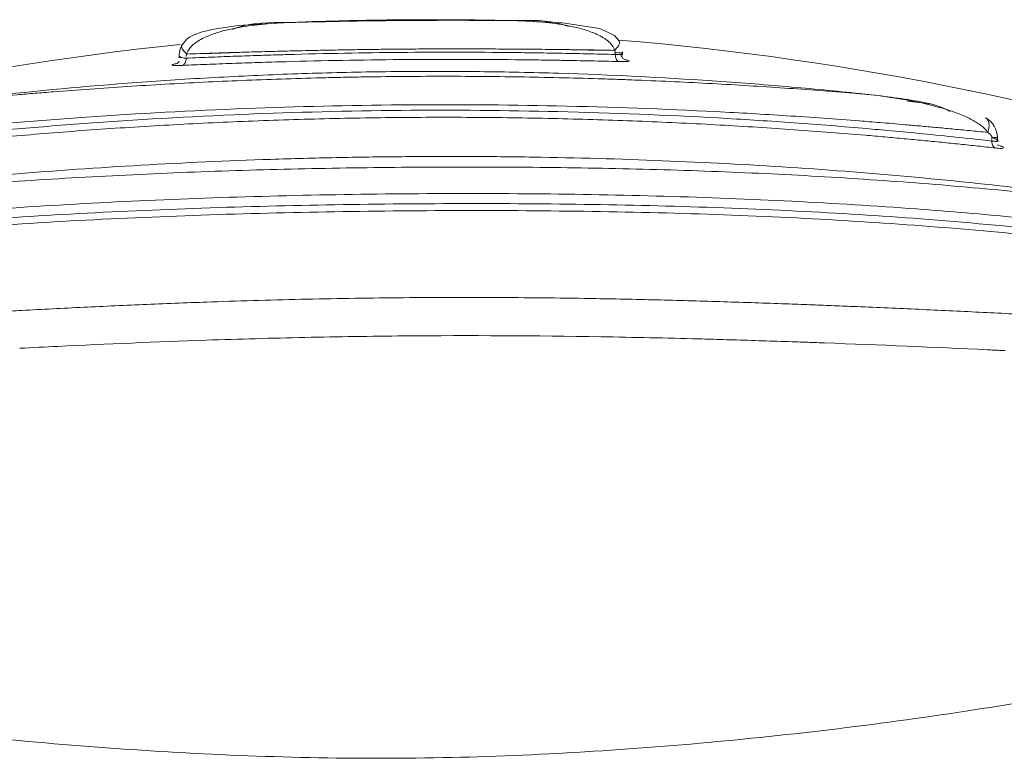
# Model space of a CAD drawing. Header units: millimetres. Extents: x 272.699 to 272.919, y 46.176 to 46.431.
# Tile 5 of 7: x 272.803 to 272.817, y 46.42 to 46.431. Entities that reach past the tile are written whole.
import ezdxf

# ---------------------------------------------------------------- set-up
doc = ezdxf.new("R2010")
doc.units = ezdxf.units.MM
doc.layers.add('SANINDUSA', color=3, linetype='Continuous')

msp = doc.modelspace()

# ---------------------------------------------------------------- linework, layer by layer
at = {"layer": 'SANINDUSA', "linetype": 'Continuous', "lineweight": 15}
for p, q in [((272.8115777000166, 46.4301632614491), (272.811577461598, 46.43018793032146)), ((272.8116792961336, 46.43015365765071), (272.8116789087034, 46.43019752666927)), ((272.8159329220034, 46.42948180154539), (272.8156203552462, 46.42951760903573)), ((272.8167884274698, 46.42896560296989), (272.8167880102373, 46.42901408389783)), ((272.8168683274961, 46.42895582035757), (272.8168677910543, 46.42901603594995))]:
    msp.add_line(p, q, dxfattribs=at)
at = {"layer": 'SANINDUSA', "linetype": 'Continuous', "lineweight": 15, "flags": 128}
for points in [[(272.8070301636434, 46.43060397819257), (272.806359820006, 46.4305621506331), (272.8060235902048, 46.43051433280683), (272.8058479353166, 46.43047178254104), (272.8057497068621, 46.43043564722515), (272.8056885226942, 46.43040325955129), (272.80564727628, 46.43037295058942), (272.8055879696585, 46.43030266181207)], [(272.8116252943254, 46.43035528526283), (272.8115650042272, 46.43042436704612), (272.8113619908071, 46.43051997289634), (272.8108492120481, 46.43060129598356), (272.8101780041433, 46.43063144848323)]]:
    msp.add_lwpolyline(points, dxfattribs=at)
at = {"layer": 'SANINDUSA', "linetype": 'Continuous', "lineweight": 15}
for centre, radius, start, end in [((272.808349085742, 46.39037119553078), 0.04012441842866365, 57.64677138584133, 85.32505424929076), ((272.8097035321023, 46.38985361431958), 0.04065909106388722, 95.85158601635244, 123.0832292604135), ((272.8058688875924, 46.4301374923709), 0.0003259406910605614, 149.3107585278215, 184.0796907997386), ((272.8165304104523, 46.42899781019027), 0.0003377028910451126, 2.616589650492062, 59.37386725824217)]:
    msp.add_arc(centre, radius, start, end, dxfattribs=at)
for points, knots in [([(272.8056485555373, 46.43016836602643), (272.805650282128, 46.43017619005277), (272.8056524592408, 46.43018325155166), (272.805654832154, 46.43018971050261), (272.8056572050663, 46.43019616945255), (272.8056597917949, 46.43020207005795), (272.805662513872, 46.4302076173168), (272.8056679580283, 46.4302187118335), (272.8056739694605, 46.43022845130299), (272.8056801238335, 46.43023726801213), (272.8056862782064, 46.43024608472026), (272.8056926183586, 46.43025401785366), (272.8056990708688, 46.43026141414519), (272.8057055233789, 46.43026881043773), (272.8057120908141, 46.43027565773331), (272.8057187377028, 46.43028212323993), (272.8057320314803, 46.43029505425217), (272.8057456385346, 46.43030647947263), (272.8057594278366, 46.43031701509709), (272.8057732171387, 46.43032755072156), (272.8057871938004, 46.43033717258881), (272.8058012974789, 46.43034616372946), (272.8058295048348, 46.43036414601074), (272.8058582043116, 46.43037962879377), (272.8058870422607, 46.43039357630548), (272.8059158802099, 46.4304075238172), (272.8059449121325, 46.43041992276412), (272.8059740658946, 46.43043125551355), (272.80603237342, 46.43045392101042), (272.8060910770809, 46.43047234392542), (272.8061498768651, 46.43048823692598), (272.8062086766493, 46.43050412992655), (272.8062676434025, 46.43051743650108), (272.8063265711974, 46.43052893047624), (272.8064444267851, 46.43055191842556), (272.8065621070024, 46.43056775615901), (272.8066794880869, 46.43057953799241), (272.8067381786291, 46.4305854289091), (272.8067967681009, 46.43059026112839), (272.8068552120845, 46.43059426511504), (272.8069136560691, 46.4305982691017), (272.8069720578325, 46.43060146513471), (272.8070301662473, 46.43060397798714)], [0, 0, 0, 0, 0.007812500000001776, 0.007812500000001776, 0.007812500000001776, 0.01562500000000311, 0.01562500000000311, 0.01562500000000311, 0.03125000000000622, 0.03125000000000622, 0.03125000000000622, 0.04687500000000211, 0.04687500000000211, 0.04687500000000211, 0.062500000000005, 0.062500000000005, 0.062500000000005, 0.09375000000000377, 0.09375000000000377, 0.09375000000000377, 0.1250000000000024, 0.1250000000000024, 0.1250000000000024, 0.1875, 0.1875, 0.1875, 0.2500000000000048, 0.2500000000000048, 0.2500000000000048, 0.3750000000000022, 0.3750000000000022, 0.3750000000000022, 0.5000000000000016, 0.5000000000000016, 0.5000000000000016, 0.750000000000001, 0.750000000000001, 0.750000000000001, 0.8750000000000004, 0.8750000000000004, 0.8750000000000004, 1, 1, 1, 1]), ([(272.8062796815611, 46.43050773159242), (272.8063098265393, 46.43051988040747), (272.806527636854, 46.43060766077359), (272.8067975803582, 46.43060568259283), (272.8070301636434, 46.43060397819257)], [0, 0, 0, 0, 0.1384001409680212, 1, 1, 1, 1]), ([(272.8070301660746, 46.43060397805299), (272.8070569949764, 46.43060504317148), (272.8070838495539, 46.43060608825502), (272.8071107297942, 46.43060711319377), (272.8073554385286, 46.43061644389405), (272.8076022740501, 46.43062410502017), (272.8078512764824, 46.43062998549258), (272.8079757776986, 46.43063292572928), (272.8081008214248, 46.43063542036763), (272.8082264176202, 46.43063745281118), (272.8083520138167, 46.43063948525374), (272.8084784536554, 46.43064105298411), (272.8086042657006, 46.43064214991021), (272.8091075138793, 46.43064653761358), (272.8096041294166, 46.43064333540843), (272.810094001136, 46.4306332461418), (272.8101220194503, 46.43063266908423), (272.8101500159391, 46.43063206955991), (272.8101779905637, 46.43063144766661)], [0.2362692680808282, 0.2362692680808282, 0.2362692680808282, 0.2362692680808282, 0.2500000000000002, 0.2500000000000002, 0.2500000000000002, 0.3750000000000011, 0.3750000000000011, 0.3750000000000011, 0.4375000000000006, 0.4375000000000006, 0.4375000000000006, 0.5000000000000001, 0.5000000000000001, 0.5000000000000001, 0.7500000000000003, 0.7500000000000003, 0.7500000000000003, 0.7642988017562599, 0.7642988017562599, 0.7642988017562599, 0.7642988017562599]), ([(272.807030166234, 46.43060397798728), (272.8070663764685, 46.43060493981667), (272.8071298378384, 46.43060662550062), (272.8072580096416, 46.43060985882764), (272.8074789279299, 46.43061511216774), (272.8079361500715, 46.43062449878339), (272.8084709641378, 46.4306317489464), (272.8090057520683, 46.4306351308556), (272.8094040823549, 46.4306357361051), (272.8097974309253, 46.43063458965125), (272.8100509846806, 46.43063249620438), (272.8101779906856, 46.43063144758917)], [0, 0, 0, 0, 0.03586671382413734, 0.06285932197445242, 0.1257687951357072, 0.2506714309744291, 0.49989446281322, 0.6247476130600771, 0.750570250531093, 0.8750597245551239, 1, 1, 1, 1]), ([(272.8101779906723, 46.43063144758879), (272.8102073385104, 46.43063069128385), (272.810236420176, 46.43062976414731), (272.8102656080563, 46.43062866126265), (272.8102947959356, 46.43062755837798), (272.8103240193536, 46.43062627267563), (272.8103532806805, 46.43062477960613), (272.8104118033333, 46.43062179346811), (272.810470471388, 46.43061798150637), (272.8105292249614, 46.43061311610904), (272.8106467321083, 46.43060338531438), (272.8107647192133, 46.43058959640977), (272.8108829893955, 46.4305686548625), (272.8109421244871, 46.43055818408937), (272.8110012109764, 46.43054592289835), (272.811060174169, 46.43053108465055), (272.8111191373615, 46.43051624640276), (272.8111779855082, 46.4304989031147), (272.811236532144, 46.43047733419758), (272.8112658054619, 46.43046654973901), (272.8112950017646, 46.43045469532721), (272.8113240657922, 46.43044127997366), (272.8113531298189, 46.43042786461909), (272.8113820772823, 46.43041293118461), (272.8114107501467, 46.43039537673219), (272.8114250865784, 46.43038659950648), (272.8114393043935, 46.43037718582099), (272.8114533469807, 46.43036684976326), (272.8114673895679, 46.43035651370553), (272.8114812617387, 46.43034527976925), (272.8114948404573, 46.4303325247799), (272.8115016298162, 46.43032614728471), (272.8115083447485, 46.43031938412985), (272.811514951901, 46.43031206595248), (272.8115215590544, 46.43030474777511), (272.811528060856, 46.43029688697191), (272.8115343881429, 46.43028813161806), (272.8115375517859, 46.43028375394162), (272.8115406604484, 46.43027916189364), (272.811543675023, 46.43027431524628), (272.8115466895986, 46.43026946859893), (272.8115496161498, 46.43026436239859), (272.8115524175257, 46.43025888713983), (272.8115552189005, 46.43025341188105), (272.8115578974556, 46.43024757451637), (272.8115603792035, 46.4302411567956), (272.8115628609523, 46.43023473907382), (272.8115651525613, 46.43022771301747), (272.8115669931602, 46.43022001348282)], [0, 0, 0, 0, 0.06250000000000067, 0.06250000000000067, 0.06250000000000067, 0.1250000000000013, 0.1250000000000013, 0.1250000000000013, 0.2500000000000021, 0.2500000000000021, 0.2500000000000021, 0.499999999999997, 0.499999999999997, 0.499999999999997, 0.6249999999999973, 0.6249999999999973, 0.6249999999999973, 0.7499999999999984, 0.7499999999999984, 0.7499999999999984, 0.8124999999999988, 0.8124999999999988, 0.8124999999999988, 0.8749999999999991, 0.8749999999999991, 0.8749999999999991, 0.9062499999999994, 0.9062499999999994, 0.9062499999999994, 0.9374999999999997, 0.9374999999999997, 0.9374999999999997, 0.9531249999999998, 0.9531249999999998, 0.9531249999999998, 0.9687499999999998, 0.9687499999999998, 0.9687499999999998, 0.9765624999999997, 0.9765624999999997, 0.9765624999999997, 0.9843750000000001, 0.9843750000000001, 0.9843750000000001, 0.9921874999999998, 0.9921874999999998, 0.9921874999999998, 1, 1, 1, 1]), ([(272.8101780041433, 46.43063144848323), (272.81041045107, 46.43063718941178), (272.8106802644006, 46.43064385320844), (272.8108998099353, 46.43055992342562), (272.8109302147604, 46.43054830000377)], [0, 0, 0, 0, 0.8615101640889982, 1, 1, 1, 1]), ([(272.8115670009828, 46.43022001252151), (272.8115839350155, 46.43023740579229), (272.8116178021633, 46.43027219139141), (272.8116384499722, 46.43031657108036), (272.8116399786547, 46.43034509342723), (272.8116260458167, 46.43035178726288), (272.8116226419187, 46.43035342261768)], [0, 0, 0, 0, 0.3009176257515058, 0.601818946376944, 0.9027213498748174, 1, 1, 1, 1]), ([(272.8056485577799, 46.43016836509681), (272.805631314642, 46.43018547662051), (272.805596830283, 46.43021969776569), (272.8055754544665, 46.43026374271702), (272.805573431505, 46.43029228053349), (272.8055873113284, 46.43029922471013), (272.8055907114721, 46.43030092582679)], [0, 0, 0, 0, 0.3008222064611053, 0.6016109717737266, 0.9024065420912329, 0.9999999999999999, 0.9999999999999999, 0.9999999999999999, 0.9999999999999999]), ([(272.8056388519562, 46.43011143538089), (272.8056985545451, 46.43011397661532), (272.8058149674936, 46.43011893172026), (272.8059916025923, 46.43012602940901), (272.8061627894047, 46.43013263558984), (272.8063280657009, 46.43013874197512), (272.8064864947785, 46.43014435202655), (272.8066373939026, 46.43014946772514), (272.8067801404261, 46.43015409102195), (272.806914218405, 46.4301582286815), (272.8072585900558, 46.43016827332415), (272.8078181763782, 46.43018146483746), (272.8083490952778, 46.43018892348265), (272.8088628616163, 46.43019341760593), (272.809393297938, 46.43019524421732), (272.8100116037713, 46.43019151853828), (272.8104819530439, 46.43018547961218), (272.8108203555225, 46.43017992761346), (272.8111968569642, 46.43017256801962), (272.8114456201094, 46.43016648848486), (272.8115776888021, 46.43016326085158)], [0, 0, 0, 0, 0.03471819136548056, 0.06769634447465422, 0.09893442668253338, 0.1284324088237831, 0.1561902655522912, 0.182207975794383, 0.2064855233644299, 0.2290228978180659, 0.2498200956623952, 0.3784525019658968, 0.4994301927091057, 0.500088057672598, 0.6209597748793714, 0.7494154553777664, 0.798804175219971, 0.8570323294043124, 0.9240982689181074, 0.9999999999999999, 0.9999999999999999, 0.9999999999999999, 0.9999999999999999]), ([(272.8115669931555, 46.43022001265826), (272.8115037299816, 46.43022117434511), (272.8113787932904, 46.4302234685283), (272.8111862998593, 46.4302265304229), (272.8109940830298, 46.43022926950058), (272.8108023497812, 46.43023167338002), (272.8106119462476, 46.43023375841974), (272.8104234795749, 46.43023553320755), (272.8102375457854, 46.43023700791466), (272.8100546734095, 46.43023819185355), (272.8098753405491, 46.43023909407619), (272.8096999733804, 46.43023972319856), (272.8095289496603, 46.43024008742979), (272.8093626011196, 46.43024019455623), (272.8092012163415, 46.43024005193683), (272.8090450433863, 46.43023966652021), (272.8088942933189, 46.4302390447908), (272.8087491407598, 46.43023819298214), (272.8085647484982, 46.43023676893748), (272.8083322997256, 46.43023428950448), (272.8080438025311, 46.43023026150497), (272.8077366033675, 46.43022504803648), (272.8074124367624, 46.43021863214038), (272.8070736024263, 46.43021099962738), (272.8067228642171, 46.43020214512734), (272.8063642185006, 46.4301920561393), (272.8060000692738, 46.43018078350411), (272.8057676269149, 46.43017257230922), (272.8056485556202, 46.43016836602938)], [0, 0, 0, 0, 0.03680977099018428, 0.07269459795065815, 0.1076544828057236, 0.1416894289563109, 0.1747994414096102, 0.2069845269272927, 0.2382446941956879, 0.2685799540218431, 0.2979903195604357, 0.3264758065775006, 0.3540364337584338, 0.3806722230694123, 0.4063832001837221, 0.4311693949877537, 0.455030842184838, 0.4779675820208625, 0.4999796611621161, 0.5423771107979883, 0.5880645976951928, 0.6370422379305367, 0.6893100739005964, 0.744868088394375, 0.8037162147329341, 0.8658543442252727, 0.9312823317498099, 1, 1, 1, 1]), ([(272.8115669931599, 46.43022001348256), (272.8115699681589, 46.43021538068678), (272.8115725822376, 46.43021030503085), (272.811574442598, 46.43020492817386), (272.8115753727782, 46.43020223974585), (272.811576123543, 46.43019945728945), (272.8115766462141, 46.43019658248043), (272.8115771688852, 46.4301937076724), (272.8115774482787, 46.43019082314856), (272.8115774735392, 46.430187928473)], [0, 0, 0, 0, 0.5000000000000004, 0.5000000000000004, 0.5000000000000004, 0.7500000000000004, 0.7500000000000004, 0.7500000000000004, 1, 1, 1, 1]), ([(272.8115774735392, 46.430187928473), (272.811601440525, 46.4301879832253), (272.8116222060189, 46.43018797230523), (272.8116384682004, 46.43018789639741), (272.811654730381, 46.43018782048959), (272.8116664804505, 46.43018767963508), (272.8116729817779, 46.43018748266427), (272.8116794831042, 46.43018728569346), (272.8116807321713, 46.43018703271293), (272.8116766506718, 46.43018673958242), (272.8116730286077, 46.4301864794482), (272.8116652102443, 46.43018618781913), (272.8116536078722, 46.43018587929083)], [0.5140706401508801, 0.5140706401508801, 0.5140706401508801, 0.5140706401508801, 0.6390706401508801, 0.6390706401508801, 0.6390706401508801, 0.7640706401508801, 0.7640706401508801, 0.7640706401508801, 0.8890706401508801, 0.8890706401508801, 0.8890706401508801, 1, 1, 1, 1]), ([(272.8115776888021, 46.43016326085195), (272.8115891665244, 46.43016296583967), (272.8116125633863, 46.43016236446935), (272.811640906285, 46.43016314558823), (272.8116630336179, 46.43016509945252), (272.8116768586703, 46.43016835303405), (272.8116807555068, 46.43017289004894), (272.8116743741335, 46.43017864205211), (272.8116606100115, 46.43018343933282), (272.8116536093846, 46.43018587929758)], [0, 0, 0, 0, 0.1276183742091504, 0.2601447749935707, 0.3976935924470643, 0.5403669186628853, 0.688256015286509, 0.8414426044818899, 0.9999999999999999, 0.9999999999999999, 0.9999999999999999, 0.9999999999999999]), ([(272.8055433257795, 46.43006948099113), (272.8055410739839, 46.43006529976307), (272.8055337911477, 46.43005177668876), (272.80551182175, 46.43003795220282), (272.8054923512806, 46.43003416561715), (272.8054826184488, 46.43003227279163)], [0, 0, 0, 0, 0.182903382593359, 0.5915525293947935, 1, 1, 1, 1]), ([(272.8055625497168, 46.43013272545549), (272.8055560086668, 46.43013269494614), (272.8055435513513, 46.43013263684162), (272.8055366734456, 46.43013132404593), (272.805537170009, 46.4301294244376), (272.8055443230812, 46.43012687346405), (272.8055584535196, 46.43012356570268), (272.8055821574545, 46.43011978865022), (272.8056086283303, 46.43011444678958), (272.8056306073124, 46.43011225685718), (272.8056388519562, 46.43011143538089)], [0, 0, 0, 0, 0.1455836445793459, 0.2772615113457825, 0.395064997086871, 0.4989649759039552, 0.6445210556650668, 0.7570041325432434, 0.9088486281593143, 1, 1, 1, 1]), ([(272.8056388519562, 46.43011143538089), (272.8056394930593, 46.43008721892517), (272.8056346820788, 46.43006312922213), (272.8056255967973, 46.43004506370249), (272.8056165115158, 46.43002699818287), (272.8056032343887, 46.4300151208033), (272.8055890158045, 46.43001233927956)], [0, 0, 0, 0, 0.5, 0.5, 0.5, 1, 1, 1, 1]), ([(272.8116292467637, 46.4300650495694), (272.8115657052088, 46.43006660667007), (272.811439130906, 46.43006970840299), (272.8112422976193, 46.43007407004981), (272.8110415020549, 46.43007816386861), (272.8108361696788, 46.43008194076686), (272.8106264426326, 46.43008536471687), (272.8104122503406, 46.43008838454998), (272.8100120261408, 46.43009306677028), (272.8094114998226, 46.4300966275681), (272.8086048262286, 46.43009380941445), (272.8077983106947, 46.43008247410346), (272.8071427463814, 46.43006708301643), (272.8066381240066, 46.43005183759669), (272.8062734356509, 46.43003936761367), (272.8059209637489, 46.43002614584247), (272.8057000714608, 46.43001695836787), (272.8055890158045, 46.43001233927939)], [0, 0, 0, 0, 0.03631097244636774, 0.07233118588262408, 0.1081442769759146, 0.1438343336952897, 0.1794852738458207, 0.2151801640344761, 0.2510005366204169, 0.3763879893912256, 0.5006199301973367, 0.6248301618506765, 0.750193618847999, 0.8124915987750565, 0.8745983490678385, 0.9369531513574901, 1, 1, 1, 1]), ([(272.8056386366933, 46.43013610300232), (272.8056386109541, 46.4301390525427), (272.8056388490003, 46.4301419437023), (272.8056393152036, 46.43014478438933), (272.8056397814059, 46.43014762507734), (272.8056404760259, 46.43015041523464), (272.8056413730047, 46.43015316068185), (272.8056431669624, 46.43015865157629), (272.8056456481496, 46.43016365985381), (272.8056485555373, 46.43016836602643)], [0, 0, 0, 0, 0.2500000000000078, 0.2500000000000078, 0.2500000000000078, 0.5000000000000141, 0.5000000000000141, 0.5000000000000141, 1, 1, 1, 1]), ([(272.8115777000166, 46.4301632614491), (272.811578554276, 46.43014972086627), (272.8115802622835, 46.43012264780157), (272.8115936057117, 46.43009139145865), (272.811610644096, 46.43007146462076), (272.8116230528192, 46.43006718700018), (272.8116292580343, 46.43006504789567)], [0, 0, 0, 0, 0.2797068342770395, 0.559246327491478, 0.7795928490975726, 1, 1, 1, 1]), ([(272.8117610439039, 46.4300685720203), (272.8117478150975, 46.43006693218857), (272.8117213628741, 46.43006365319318), (272.8116599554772, 46.43006458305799), (272.8116292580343, 46.43006504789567)], [0, 0, 0, 0, 0.5001018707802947, 1, 1, 1, 1]), ([(272.8117352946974, 46.43008683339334), (272.8117226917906, 46.43008924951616), (272.8116974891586, 46.43009408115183), (272.8116709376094, 46.43012059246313), (272.8116575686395, 46.43014616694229), (272.8116563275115, 46.43016127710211), (272.8116559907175, 46.43016537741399)], [0, 0, 0, 0, 0.3245612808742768, 0.6490406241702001, 0.9047632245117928, 0.9999999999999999, 0.9999999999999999, 0.9999999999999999, 0.9999999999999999]), ([(272.8117352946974, 46.43008683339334), (272.8117499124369, 46.43008306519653), (272.8117791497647, 46.43007552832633), (272.8117670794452, 46.43007089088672), (272.8117610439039, 46.4300685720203)], [0, 0, 0, 0, 0.4999683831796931, 1, 1, 1, 1]), ([(272.8021106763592, 46.42949254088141), (272.802167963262, 46.42949968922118), (272.8022253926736, 46.42950676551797), (272.8022829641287, 46.42951376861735), (272.8029382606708, 46.42959348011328), (272.8036118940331, 46.42966370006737), (272.8043039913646, 46.42972282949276), (272.8046500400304, 46.42975239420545), (272.8050007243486, 46.42977918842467), (272.805356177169, 46.42980297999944), (272.8055339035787, 46.42981487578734), (272.8057128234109, 46.42982602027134), (272.8058929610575, 46.42983637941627), (272.806073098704, 46.42984673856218), (272.8062534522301, 46.42985625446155), (272.8064339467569, 46.42986491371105), (272.8067949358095, 46.42988223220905), (272.807156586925, 46.42989613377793), (272.8075189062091, 46.42990650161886), (272.8078812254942, 46.4299168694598), (272.8082443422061, 46.42992365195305), (272.8086078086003, 46.42992683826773), (272.8089712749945, 46.42993002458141), (272.8093356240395, 46.42992962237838), (272.8097004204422, 46.42992556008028), (272.809882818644, 46.42992352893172), (272.8100656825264, 46.42992058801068), (272.8102477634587, 46.42991677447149), (272.810429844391, 46.42991296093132), (272.8106111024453, 46.42990827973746), (272.8107915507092, 46.42990276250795), (272.8115133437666, 46.42988069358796), (272.8122222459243, 46.42984530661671), (272.8129185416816, 46.42979804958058), (272.8132666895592, 46.4297744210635), (272.8136116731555, 46.42974781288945), (272.8139534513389, 46.42971835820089), (272.8141243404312, 46.4297036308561), (272.8142937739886, 46.42968824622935), (272.8144613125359, 46.42967228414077), (272.8146288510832, 46.42965632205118), (272.8147946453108, 46.42963976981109), (272.8149587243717, 46.42962266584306), (272.8150113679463, 46.42961717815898), (272.8150638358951, 46.42961163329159), (272.8151161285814, 46.42960603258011)], [0.114973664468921, 0.114973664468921, 0.114973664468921, 0.114973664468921, 0.1259556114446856, 0.1259556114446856, 0.1259556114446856, 0.250955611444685, 0.250955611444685, 0.250955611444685, 0.3134556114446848, 0.3134556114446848, 0.3134556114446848, 0.3447056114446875, 0.3447056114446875, 0.3447056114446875, 0.3759556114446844, 0.3759556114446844, 0.3759556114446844, 0.4384556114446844, 0.4384556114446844, 0.4384556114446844, 0.5009556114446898, 0.5009556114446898, 0.5009556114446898, 0.5634556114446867, 0.5634556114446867, 0.5634556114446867, 0.5947056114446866, 0.5947056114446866, 0.5947056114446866, 0.6259556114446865, 0.6259556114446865, 0.6259556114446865, 0.7509556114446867, 0.7509556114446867, 0.7509556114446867, 0.8134556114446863, 0.8134556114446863, 0.8134556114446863, 0.8447056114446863, 0.8447056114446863, 0.8447056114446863, 0.875955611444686, 0.875955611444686, 0.875955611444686, 0.8859819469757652, 0.8859819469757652, 0.8859819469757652, 0.8859819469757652]), ([(272.8054571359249, 46.43001356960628), (272.8054531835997, 46.43001457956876), (272.8054453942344, 46.4300165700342), (272.8054470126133, 46.43002089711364), (272.8054583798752, 46.4300260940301), (272.805474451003, 46.43003018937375), (272.8054826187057, 46.43003227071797)], [0, 0, 0, 0, 0.2532498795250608, 0.4991127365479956, 0.7454380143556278, 1, 1, 1, 1]), ([(272.8055890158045, 46.43001233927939), (272.8055729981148, 46.43001173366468), (272.8055414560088, 46.43001054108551), (272.8055037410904, 46.43001026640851), (272.8054742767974, 46.43001114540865), (272.8054629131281, 46.43001275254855), (272.8054571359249, 46.43001356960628)], [0, 0, 0, 0, 0.2536086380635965, 0.499407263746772, 0.7455024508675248, 1, 1, 1, 1]), ([(272.8151161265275, 46.42960603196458), (272.8150358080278, 46.42961290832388), (272.8149548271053, 46.42961970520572), (272.8148734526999, 46.42962639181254), (272.8145616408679, 46.42965201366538), (272.8142426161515, 46.4296761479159), (272.8139165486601, 46.42969845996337), (272.8135904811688, 46.42972077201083), (272.8132573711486, 46.42974126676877), (272.8129171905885, 46.42975965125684), (272.8125770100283, 46.4297780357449), (272.8122297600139, 46.42979431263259), (272.8118752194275, 46.42980817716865), (272.8117865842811, 46.42981164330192), (272.8116974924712, 46.42981495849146), (272.8116079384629, 46.42981811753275), (272.8115183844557, 46.42982127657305), (272.8114283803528, 46.42982427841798), (272.8113384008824, 46.42982710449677), (272.8111584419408, 46.42983275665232), (272.8109780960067, 46.42983772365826), (272.8107973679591, 46.42984199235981), (272.8104359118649, 46.42985052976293), (272.8100729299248, 46.4298562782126), (272.80970842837, 46.42985908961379), (272.8093439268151, 46.42986190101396), (272.8089777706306, 46.42986171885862), (272.808610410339, 46.42985851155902), (272.8084267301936, 46.42985690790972), (272.8082425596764, 46.42985456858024), (272.808058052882, 46.42985143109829), (272.8079657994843, 46.42984986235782), (272.807873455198, 46.42984809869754), (272.8077810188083, 46.42984614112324), (272.8076885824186, 46.42984418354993), (272.8075960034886, 46.429842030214), (272.8075038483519, 46.42983969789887), (272.807135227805, 46.42983036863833), (272.8067713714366, 46.42981814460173), (272.8064120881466, 46.42980331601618), (272.8060528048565, 46.42978848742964), (272.8056980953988, 46.42977105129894), (272.8053478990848, 46.4297512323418), (272.8049977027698, 46.42973141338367), (272.8046520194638, 46.42970920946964), (272.8043109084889, 46.42968481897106), (272.8041403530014, 46.42967262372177), (272.8039709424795, 46.42965988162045), (272.803802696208, 46.42964661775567), (272.8037185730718, 46.42963998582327), (272.8036346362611, 46.42963321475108), (272.8035512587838, 46.42962633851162), (272.8034678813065, 46.42961946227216), (272.8033851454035, 46.42961248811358), (272.8033030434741, 46.42960542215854), (272.8029746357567, 46.42957715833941), (272.8026563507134, 46.42954742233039), (272.8023478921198, 46.42951662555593), (272.8022681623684, 46.42950866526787), (272.802189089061, 46.42950063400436), (272.8021106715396, 46.4294925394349)], [0.1086892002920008, 0.1086892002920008, 0.1086892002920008, 0.1086892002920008, 0.1250000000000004, 0.1250000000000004, 0.1250000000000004, 0.1875000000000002, 0.1875000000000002, 0.1875000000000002, 0.2500000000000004, 0.2500000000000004, 0.2500000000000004, 0.3125000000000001, 0.3125000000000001, 0.3125000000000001, 0.3281250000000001, 0.3281250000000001, 0.3281250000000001, 0.3437500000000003, 0.3437500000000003, 0.3437500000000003, 0.3750000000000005, 0.3750000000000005, 0.3750000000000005, 0.4375000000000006, 0.4375000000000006, 0.4375000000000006, 0.5000000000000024, 0.5000000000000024, 0.5000000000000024, 0.5312499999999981, 0.5312499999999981, 0.5312499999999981, 0.5468749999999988, 0.5468749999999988, 0.5468749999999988, 0.5624999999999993, 0.5624999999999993, 0.5624999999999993, 0.6250000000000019, 0.6250000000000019, 0.6250000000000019, 0.6874999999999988, 0.6874999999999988, 0.6874999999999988, 0.750000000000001, 0.750000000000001, 0.750000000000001, 0.7812500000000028, 0.7812500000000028, 0.7812500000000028, 0.7968750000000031, 0.7968750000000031, 0.7968750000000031, 0.8124999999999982, 0.8124999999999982, 0.8124999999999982, 0.8750000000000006, 0.8750000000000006, 0.8750000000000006, 0.8911548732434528, 0.8911548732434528, 0.8911548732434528, 0.8911548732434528]), ([(272.8167304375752, 46.42908505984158), (272.8167220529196, 46.42909725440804), (272.8167036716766, 46.42912398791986), (272.8166657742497, 46.42915984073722), (272.8166180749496, 46.42919699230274), (272.8165593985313, 46.42923440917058), (272.8164899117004, 46.42927212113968), (272.8164093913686, 46.429309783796), (272.8163177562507, 46.42934715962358), (272.8162148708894, 46.42938394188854), (272.816100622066, 46.42941984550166), (272.8158958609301, 46.42947626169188), (272.8155699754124, 46.42954697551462), (272.8152772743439, 46.42958506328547), (272.8151161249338, 46.42960603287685)], [0, 0, 0, 0, 0.02547000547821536, 0.0558365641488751, 0.0914739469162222, 0.1326073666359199, 0.179377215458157, 0.2318731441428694, 0.2901533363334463, 0.3542561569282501, 0.4242075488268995, 0.5000260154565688, 0.7247344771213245, 1, 1, 1, 1]), ([(272.8151161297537, 46.42960603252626), (272.8153642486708, 46.42957565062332), (272.8157464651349, 46.42952884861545), (272.8160970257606, 46.42944314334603), (272.8162040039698, 46.42937980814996), (272.816204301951, 46.42937963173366)], [0, 0, 0, 0, 0.6485225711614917, 0.999020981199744, 1, 1, 1, 1]), ([(272.8004497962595, 46.42882302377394), (272.800539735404, 46.42883454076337), (272.8007135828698, 46.4288568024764), (272.8009738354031, 46.42888883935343), (272.8012204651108, 46.42891840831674), (272.8014526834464, 46.428945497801), (272.8016691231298, 46.42897011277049), (272.8018687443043, 46.42899225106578), (272.8020506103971, 46.42901192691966), (272.8024946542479, 46.42905864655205), (272.8032036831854, 46.42912680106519), (272.8045904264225, 46.42923999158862), (272.8063838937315, 46.42934384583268), (272.8078857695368, 46.4293830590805), (272.8093394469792, 46.42939578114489), (272.8108405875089, 46.42938289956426), (272.8126333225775, 46.42931063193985), (272.8140188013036, 46.42922202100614), (272.8147912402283, 46.42916155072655), (272.8153771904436, 46.42910935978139), (272.8157973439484, 46.42906950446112), (272.816282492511, 46.42902088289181), (272.8166116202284, 46.42898492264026), (272.8167884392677, 46.4289656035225)], [0, 0, 0, 0, 0.02040385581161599, 0.03943954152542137, 0.05710704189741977, 0.07340634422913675, 0.08833743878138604, 0.1019003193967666, 0.1140949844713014, 0.1249214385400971, 0.1902197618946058, 0.2500450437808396, 0.3786234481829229, 0.4997374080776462, 0.5000549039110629, 0.6210863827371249, 0.7495416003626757, 0.8091389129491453, 0.8741391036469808, 0.8973432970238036, 0.9260551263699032, 0.9602742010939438, 1, 1, 1, 1]), ([(272.8167304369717, 46.42908505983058), (272.8166468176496, 46.42909337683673), (272.8164851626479, 46.4291094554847), (272.8162438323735, 46.42913249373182), (272.8160154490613, 46.42915370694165), (272.815800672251, 46.42917310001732), (272.815600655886, 46.42919069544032), (272.8154162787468, 46.42920651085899), (272.8152483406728, 46.42922055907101), (272.8150975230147, 46.42923286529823), (272.8146752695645, 46.42926631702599), (272.81398123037, 46.42931575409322), (272.8126027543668, 46.42939606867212), (272.8108226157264, 46.42946129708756), (272.8093340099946, 46.42947224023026), (272.8078955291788, 46.42945969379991), (272.8064087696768, 46.42942284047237), (272.8046296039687, 46.42932663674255), (272.8032496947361, 46.4292220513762), (272.8024872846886, 46.42915439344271), (272.8019139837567, 46.42909790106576), (272.8015062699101, 46.4290557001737), (272.8010202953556, 46.42900318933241), (272.8006867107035, 46.42896447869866), (272.8005057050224, 46.42894347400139)], [0, 0, 0, 0, 0.01899101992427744, 0.03671392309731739, 0.0531686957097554, 0.0683553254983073, 0.08227380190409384, 0.09492411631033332, 0.1063062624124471, 0.116420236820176, 0.1252660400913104, 0.1904942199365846, 0.250068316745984, 0.3788928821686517, 0.4999536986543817, 0.5000218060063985, 0.6209703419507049, 0.7496660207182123, 0.8095368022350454, 0.8751270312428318, 0.8967231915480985, 0.9247344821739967, 0.9591603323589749, 1, 1, 1, 1]), ([(272.8168363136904, 46.42886942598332), (272.8167560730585, 46.42887822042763), (272.8165958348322, 46.42889578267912), (272.8163483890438, 46.42892188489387), (272.8160962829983, 46.42894765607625), (272.8158389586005, 46.42897302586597), (272.8155765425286, 46.42899792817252), (272.8153089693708, 46.42902229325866), (272.8148119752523, 46.42906558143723), (272.8140632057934, 46.42912409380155), (272.8130312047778, 46.42918954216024), (272.8119592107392, 46.42924095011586), (272.8108548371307, 46.42927676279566), (272.8097357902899, 46.42929479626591), (272.8086085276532, 46.42929453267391), (272.8074792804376, 46.42927486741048), (272.8063586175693, 46.42923691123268), (272.8052574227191, 46.42918164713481), (272.8041896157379, 46.42911154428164), (272.8031587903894, 46.42902791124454), (272.8023402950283, 46.42894937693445), (272.801714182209, 46.42888271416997), (272.8012608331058, 46.42883136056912), (272.8008216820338, 46.42877897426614), (272.8005431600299, 46.42874369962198), (272.8004036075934, 46.42872602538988)], [0, 0, 0, 0, 0.01807728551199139, 0.03609981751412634, 0.05408272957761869, 0.07204117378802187, 0.08999025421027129, 0.1079449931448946, 0.1259202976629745, 0.1882941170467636, 0.2505328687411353, 0.3132558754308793, 0.3758027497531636, 0.4384078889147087, 0.5002705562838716, 0.562508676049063, 0.6254766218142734, 0.687677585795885, 0.7500570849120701, 0.8125158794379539, 0.8751163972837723, 0.9062988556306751, 0.9374544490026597, 0.9686617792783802, 1, 1, 1, 1]), ([(272.8167304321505, 46.4290850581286), (272.8167376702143, 46.42910987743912), (272.8167521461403, 46.42915951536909), (272.8167471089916, 46.4292242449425), (272.816729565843, 46.42926881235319), (272.8167078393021, 46.42928131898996), (272.8167006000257, 46.42928548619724)], [0, 0, 0, 0, 0.2857499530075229, 0.5714919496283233, 0.8572212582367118, 1, 1, 1, 1]), ([(272.8167880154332, 46.42901408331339), (272.8167873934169, 46.4290186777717), (272.8167860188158, 46.42902883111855), (272.8167779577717, 46.42904282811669), (272.8167662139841, 46.42905693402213), (272.8167499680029, 46.42907144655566), (272.8167373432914, 46.42908024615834), (272.8167304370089, 46.42908505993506)], [0, 0, 0, 0, 0.1266117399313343, 0.279800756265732, 0.4725440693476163, 0.7114579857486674, 1, 1, 1, 1]), ([(272.8168069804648, 46.42901122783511), (272.8168487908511, 46.42901201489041), (272.8168709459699, 46.42901277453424), (272.8168639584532, 46.42901382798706), (272.8168348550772, 46.42901411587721), (272.8167880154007, 46.42901408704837)], [0, 0, 0, 0, 0.5, 0.5, 1, 1, 1, 1]), ([(272.8167884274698, 46.42896560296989), (272.8167887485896, 46.42895311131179), (272.8167893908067, 46.42892812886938), (272.8168013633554, 46.42889849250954), (272.8168175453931, 46.42887823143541), (272.8168300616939, 46.42887235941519), (272.8168363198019, 46.42886942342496)], [0, 0, 0, 0, 0.2797194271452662, 0.5594192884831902, 0.7797111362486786, 1, 1, 1, 1]), ([(272.816788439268, 46.4289656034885), (272.8167996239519, 46.42896405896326), (272.8168219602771, 46.4289609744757), (272.8168462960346, 46.428960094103), (272.8168625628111, 46.42896198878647), (272.8168713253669, 46.42896832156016), (272.8168618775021, 46.42898348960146), (272.8168262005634, 46.42900151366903), (272.8168069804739, 46.42901122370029)], [0, 0, 0, 0, 0.1245684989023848, 0.2487689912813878, 0.3731074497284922, 0.4980881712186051, 0.7296071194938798, 1, 1, 1, 1]), ([(272.8168622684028, 46.42891390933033), (272.8168715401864, 46.42891079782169), (272.8168899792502, 46.42890460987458), (272.8169119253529, 46.42889607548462), (272.8169405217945, 46.42888314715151), (272.8169562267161, 46.42886905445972), (272.8169283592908, 46.42886345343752), (272.8168832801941, 46.42886474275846), (272.8168519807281, 46.42886786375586), (272.8168363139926, 46.42886942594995)], [0, 0, 0, 0, 0.08408055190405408, 0.1672134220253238, 0.2507117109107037, 0.5000869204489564, 0.7493810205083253, 0.8745543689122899, 1, 1, 1, 1]), ([(272.7972190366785, 46.42771858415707), (272.7975521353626, 46.42777987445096), (272.7978900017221, 46.42783851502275), (272.7982325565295, 46.42789457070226), (272.7987563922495, 46.42798029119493), (272.7992911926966, 46.42806003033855), (272.7998369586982, 46.42813416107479), (272.8003827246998, 46.42820829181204), (272.8009394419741, 46.42827696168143), (272.8015075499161, 46.42833939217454), (272.8017916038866, 46.42837060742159), (272.8020785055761, 46.42840025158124), (272.8023683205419, 46.42842823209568), (272.8026581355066, 46.42845621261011), (272.8029513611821, 46.42848256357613), (272.8032449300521, 46.42850697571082), (272.8038320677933, 46.4285557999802), (272.8044227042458, 46.42859709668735), (272.8050167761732, 46.42863112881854), (272.8056108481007, 46.42866516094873), (272.8062083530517, 46.42869196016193), (272.806809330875, 46.42871167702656), (272.8071098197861, 46.42872153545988), (272.8074111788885, 46.42872961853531), (272.8077134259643, 46.42873589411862), (272.80801567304, 46.42874216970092), (272.8083189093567, 46.42874659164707), (272.8086227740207, 46.42874923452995), (272.8087747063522, 46.42875055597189), (272.8089270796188, 46.42875145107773), (272.8090793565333, 46.4287518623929), (272.8092316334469, 46.42875227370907), (272.8093835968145, 46.42875221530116), (272.8095352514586, 46.42875169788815), (272.8098385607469, 46.42875066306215), (272.8101406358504, 46.42874779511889), (272.810441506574, 46.42874313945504), (272.8110432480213, 46.42873382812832), (272.8116401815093, 46.4287173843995), (272.812232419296, 46.42869376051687), (272.8128246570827, 46.42867013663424), (272.813412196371, 46.42863930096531), (272.8139950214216, 46.42860110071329), (272.8145778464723, 46.42856290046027), (272.8151559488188, 46.42851731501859), (272.8157292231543, 46.42846451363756), (272.8158725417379, 46.4284513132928), (272.8160157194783, 46.42843764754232), (272.8161580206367, 46.42842359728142), (272.8163003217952, 46.42840954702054), (272.8164418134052, 46.4283951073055), (272.81658250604, 46.42838029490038), (272.8168638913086, 46.42835067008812), (272.8171420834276, 46.42831957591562), (272.817417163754, 46.42828707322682), (272.8179673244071, 46.42822206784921), (272.8185050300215, 46.42815136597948), (272.8190304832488, 46.42807468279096), (272.8193714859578, 46.42802491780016), (272.8197073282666, 46.4279726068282), (272.820037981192, 46.42791771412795)], [0.08412902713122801, 0.08412902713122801, 0.08412902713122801, 0.08412902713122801, 0.1250000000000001, 0.1250000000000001, 0.1250000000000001, 0.1874999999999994, 0.1874999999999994, 0.1874999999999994, 0.2499999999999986, 0.2499999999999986, 0.2499999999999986, 0.28125, 0.28125, 0.28125, 0.3124999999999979, 0.3124999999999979, 0.3124999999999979, 0.3750000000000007, 0.3750000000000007, 0.3750000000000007, 0.4374999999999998, 0.4374999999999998, 0.4374999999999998, 0.4687500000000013, 0.4687500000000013, 0.4687500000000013, 0.4999999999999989, 0.4999999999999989, 0.4999999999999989, 0.5156249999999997, 0.5156249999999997, 0.5156249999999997, 0.5312500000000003, 0.5312500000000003, 0.5312500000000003, 0.5624999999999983, 0.5624999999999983, 0.5624999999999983, 0.625000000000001, 0.625000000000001, 0.625000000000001, 0.6875000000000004, 0.6875000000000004, 0.6875000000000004, 0.7499999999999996, 0.7499999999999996, 0.7499999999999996, 0.7656250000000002, 0.7656250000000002, 0.7656250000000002, 0.781250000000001, 0.781250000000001, 0.781250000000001, 0.8124999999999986, 0.8124999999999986, 0.8124999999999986, 0.8749999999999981, 0.8749999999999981, 0.8749999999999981, 0.9155605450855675, 0.9155605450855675, 0.9155605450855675, 0.9155605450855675]), ([(272.7972190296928, 46.42771859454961), (272.7973351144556, 46.4277372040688), (272.7975671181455, 46.42777439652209), (272.7979227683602, 46.42782832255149), (272.7982836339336, 46.42788086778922), (272.7986503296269, 46.42793193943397), (272.7990227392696, 46.42798160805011), (272.7994009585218, 46.42802988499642), (272.800101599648, 46.42811550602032), (272.8011525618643, 46.42823141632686), (272.8025814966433, 46.42835934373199), (272.8040549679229, 46.42845979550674), (272.805560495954, 46.42853324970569), (272.8070869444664, 46.42858111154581), (272.8086216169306, 46.42860612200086), (272.8101565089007, 46.42860789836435), (272.811683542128, 46.42858668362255), (272.8131901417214, 46.42853951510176), (272.8146651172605, 46.42846479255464), (272.8160961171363, 46.42836182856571), (272.8172475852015, 46.42825510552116), (272.8181372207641, 46.42816035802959), (272.818789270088, 46.42808439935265), (272.8194252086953, 46.42800409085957), (272.8198336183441, 46.42794652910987), (272.8200379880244, 46.42791772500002)], [0, 0, 0, 0, 0.01787641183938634, 0.03572728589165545, 0.05356494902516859, 0.07140156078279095, 0.08924908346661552, 0.1071192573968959, 0.1250239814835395, 0.1872723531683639, 0.2500179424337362, 0.3123735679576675, 0.3750100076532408, 0.4377279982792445, 0.5000030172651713, 0.5622758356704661, 0.6249958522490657, 0.6876302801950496, 0.7499879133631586, 0.812731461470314, 0.8749818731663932, 0.9062895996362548, 0.9375192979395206, 0.9687344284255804, 1, 1, 1, 1]), ([(272.8217961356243, 46.42730122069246), (272.8216894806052, 46.42731967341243), (272.8214776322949, 46.42735632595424), (272.8211533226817, 46.42740945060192), (272.8208275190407, 46.42746073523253), (272.8205000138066, 46.42751008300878), (272.8201713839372, 46.42755752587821), (272.8198419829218, 46.42760306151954), (272.8195122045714, 46.42764669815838), (272.8191824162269, 46.42768843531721), (272.8188529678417, 46.42772829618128), (272.8181769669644, 46.42780627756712), (272.8171551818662, 46.42791159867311), (272.8156542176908, 46.42803810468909), (272.814032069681, 46.4281387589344), (272.8116723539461, 46.42823078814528), (272.8098435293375, 46.42824583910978), (272.8074118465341, 46.42822471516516), (272.8055814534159, 46.4281777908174), (272.8032241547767, 46.42804462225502), (272.8016380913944, 46.4279185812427), (272.8001992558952, 46.4277730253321), (272.799145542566, 46.42764787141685), (272.7983277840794, 46.42753959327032), (272.7977479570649, 46.42745709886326), (272.7971696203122, 46.42736904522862), (272.7965951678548, 46.42727532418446), (272.7960247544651, 46.42717623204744), (272.7956575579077, 46.42710667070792), (272.7954719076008, 46.42707150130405)], [0, 0, 0, 0, 0.01521625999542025, 0.03022397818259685, 0.04502324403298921, 0.05961415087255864, 0.07399679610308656, 0.08817128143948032, 0.1021377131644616, 0.1158962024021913, 0.1294468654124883, 0.1427898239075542, 0.1982076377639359, 0.2498421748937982, 0.3124637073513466, 0.3749437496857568, 0.4997095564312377, 0.4999516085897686, 0.6251612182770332, 0.6873976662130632, 0.7497738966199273, 0.7981543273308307, 0.85009904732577, 0.8736247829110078, 0.8977328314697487, 0.9224238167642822, 0.9476983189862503, 0.973556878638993, 1, 1, 1, 1]), ([(272.7953557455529, 46.42688236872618), (272.7954622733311, 46.42690392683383), (272.7956731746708, 46.42694660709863), (272.795995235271, 46.42700863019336), (272.7963167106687, 46.42706834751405), (272.7966376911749, 46.42712566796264), (272.7969574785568, 46.42718060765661), (272.7972756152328, 46.42723317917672), (272.7979070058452, 46.42733335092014), (272.7988598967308, 46.42747127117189), (272.8001489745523, 46.42763139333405), (272.8015664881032, 46.4277797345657), (272.8031540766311, 46.42790786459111), (272.8055349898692, 46.42804040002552), (272.8073911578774, 46.42808489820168), (272.8098471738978, 46.42810637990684), (272.8116993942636, 46.42809460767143), (272.8140812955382, 46.42800440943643), (272.8158723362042, 46.42789172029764), (272.8176927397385, 46.427724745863), (272.819100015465, 46.42755637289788), (272.8201022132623, 46.42741593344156), (272.8207101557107, 46.42732307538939), (272.8213208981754, 46.42722255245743), (272.8217150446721, 46.42715070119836), (272.8219155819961, 46.42711414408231)], [0, 0, 0, 0, 0.01521198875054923, 0.03011635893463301, 0.04471320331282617, 0.05900262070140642, 0.07298471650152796, 0.0866596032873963, 0.1000274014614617, 0.1531196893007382, 0.203142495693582, 0.2501035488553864, 0.3119108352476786, 0.3746160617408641, 0.4997468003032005, 0.5000685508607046, 0.6244620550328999, 0.6874599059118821, 0.7495203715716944, 0.8176203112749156, 0.8923752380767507, 0.917812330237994, 0.9442283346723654, 0.9716240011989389, 0.9999999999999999, 0.9999999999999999, 0.9999999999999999, 0.9999999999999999]), ([(272.8219570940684, 46.42702011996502), (272.8218580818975, 46.42703828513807), (272.8216603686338, 46.42707455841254), (272.8213564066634, 46.42712764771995), (272.8210476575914, 46.42717956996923), (272.8207335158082, 46.42723018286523), (272.8204140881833, 46.4272794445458), (272.820089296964, 46.42732736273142), (272.819759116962, 46.427373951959), (272.8194234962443, 46.42741923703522), (272.8186879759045, 46.42751402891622), (272.817510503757, 46.42764862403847), (272.8158379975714, 46.42779921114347), (272.8140917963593, 46.42790872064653), (272.8122940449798, 46.42797612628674), (272.8104621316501, 46.4280059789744), (272.8086146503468, 46.42800426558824), (272.8067651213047, 46.42797334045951), (272.8049311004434, 46.42791082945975), (272.803139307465, 46.4278115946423), (272.8014010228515, 46.42767154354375), (272.7997332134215, 46.42749151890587), (272.7984646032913, 46.42732375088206), (272.7975574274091, 46.42718831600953), (272.7969701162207, 46.4270940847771), (272.7964004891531, 46.42699582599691), (272.7958465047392, 46.42689375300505), (272.7954930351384, 46.42682306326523), (272.7953158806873, 46.42678763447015)], [0, 0, 0, 0, 0.01405615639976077, 0.02806815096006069, 0.04204470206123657, 0.055994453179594, 0.0699260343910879, 0.08384830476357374, 0.09777008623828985, 0.1117000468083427, 0.1256466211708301, 0.1880188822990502, 0.250605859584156, 0.3128904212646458, 0.3756885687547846, 0.4380697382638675, 0.5002754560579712, 0.5629023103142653, 0.6255228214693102, 0.6880034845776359, 0.749977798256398, 0.8126572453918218, 0.8751288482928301, 0.9000646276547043, 0.9249697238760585, 0.9498938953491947, 0.9748874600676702, 1, 1, 1, 1]), ([(272.8033651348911, 46.42662194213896), (272.8035071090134, 46.42662946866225), (272.8037919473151, 46.42664456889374), (272.8042228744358, 46.42666600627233), (272.8046580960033, 46.42668648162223), (272.8050977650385, 46.42670576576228), (272.8055418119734, 46.42672372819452), (272.806278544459, 46.42675080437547), (272.8073143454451, 46.42678076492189), (272.8086492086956, 46.42680167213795), (272.8099841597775, 46.42680373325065), (272.8111693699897, 46.42678990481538), (272.8121989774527, 46.42676774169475), (272.8130751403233, 46.42674321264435), (272.8136495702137, 46.42672312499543), (272.8139349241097, 46.42671314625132)], [0, 0, 0, 0, 0.04099203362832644, 0.08224105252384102, 0.123757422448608, 0.1655516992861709, 0.2076346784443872, 0.2500174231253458, 0.3744816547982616, 0.5000060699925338, 0.6255382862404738, 0.7499933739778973, 0.8344585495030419, 0.9177655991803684, 1, 1, 1, 1]), ([(272.8142692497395, 46.42670068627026), (272.8143691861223, 46.42669683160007), (272.8145687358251, 46.42668913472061), (272.8147672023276, 46.42668103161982), (272.8148662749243, 46.42667698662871)], [0, 0, 0, 0, 0.5008094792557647, 1, 1, 1, 1]), ([(272.814866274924, 46.42667698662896), (272.8150102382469, 46.42667097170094), (272.8152973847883, 46.42665897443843), (272.8157237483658, 46.4266400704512), (272.8161453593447, 46.42662060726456), (272.8165619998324, 46.42660051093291), (272.8169737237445, 46.42657976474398), (272.8173805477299, 46.42655830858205), (272.81778239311, 46.42653601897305), (272.8181796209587, 46.42651289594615), (272.8184408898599, 46.42649650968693), (272.8185713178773, 46.42648832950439)], [0, 0, 0, 0, 0.1132308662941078, 0.2258481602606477, 0.3378858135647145, 0.4493787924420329, 0.560363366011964, 0.6708772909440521, 0.7809600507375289, 0.8906530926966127, 1, 1, 1, 1]), ([(272.803864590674, 46.42612485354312), (272.8045408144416, 46.42615766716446), (272.8052257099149, 46.42618680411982), (272.8059196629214, 46.42621033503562), (272.8061464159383, 46.42621802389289), (272.8063738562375, 46.4262250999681), (272.8066012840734, 46.42623148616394), (272.8068287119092, 46.42623787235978), (272.8070563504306, 46.42624357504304), (272.8072841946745, 46.42624855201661), (272.8077398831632, 46.42625850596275), (272.8081964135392, 46.42626553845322), (272.808653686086, 46.42626947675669), (272.8095682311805, 46.42627735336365), (272.8104773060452, 46.42627255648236), (272.8113809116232, 46.42625759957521), (272.8118327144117, 46.42625012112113), (272.8122829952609, 46.42624013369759), (272.8127320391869, 46.42622814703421), (272.8128443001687, 46.42622515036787), (272.8129564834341, 46.42622202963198), (272.813068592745, 46.4262187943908), (272.8131306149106, 46.42621700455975), (272.8131926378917, 46.42621517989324), (272.813254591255, 46.42621332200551)], [0.3896813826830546, 0.3896813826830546, 0.3896813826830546, 0.3896813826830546, 0.4375000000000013, 0.4375000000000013, 0.4375000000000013, 0.4531250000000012, 0.4531250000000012, 0.4531250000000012, 0.4687500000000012, 0.4687500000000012, 0.4687500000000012, 0.5000000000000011, 0.5000000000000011, 0.5000000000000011, 0.562500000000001, 0.562500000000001, 0.562500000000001, 0.5937500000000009, 0.5937500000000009, 0.5937500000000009, 0.6015624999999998, 0.6015624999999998, 0.6015624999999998, 0.6058846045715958, 0.6058846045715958, 0.6058846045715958, 0.6058846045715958]), ([(272.8168153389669, 46.4260733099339), (272.8168415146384, 46.42607204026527), (272.8168938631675, 46.42606950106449), (272.8169461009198, 46.42606693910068), (272.816972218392, 46.42606565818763)], [0, 0, 0, 0, 0.5000268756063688, 1, 1, 1, 1]), ([(272.8199679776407, 46.42169806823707), (272.8187967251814, 46.42147993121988), (272.8164093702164, 46.42103530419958), (272.8126090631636, 46.42058069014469), (272.8087016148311, 46.42036910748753), (272.804789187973, 46.42051152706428), (272.8010352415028, 46.42089214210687), (272.7986894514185, 46.42128591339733), (272.7975659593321, 46.42147450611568)], [0, 0, 0, 0, 0.1627802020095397, 0.3317936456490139, 0.5036411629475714, 0.6750825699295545, 0.8443841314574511, 1, 1, 1, 1])]:
    msp.add_open_spline(points, degree=3, knots=knots, dxfattribs=at)
for points, degree in [([(272.8063925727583, 46.43019310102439), (272.8058739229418, 46.43017425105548)], 1), ([(272.811341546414, 46.43022196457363), (272.8107052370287, 46.43023396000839)], 1), ([(272.8139349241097, 46.42671314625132), (272.814046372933, 46.42670927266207), (272.814157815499, 46.42670512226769), (272.8142692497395, 46.42670068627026)], 3), ([(272.8030663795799, 46.42660564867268), (272.803165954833, 46.42661130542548), (272.8032655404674, 46.42661673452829), (272.8033651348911, 46.42662194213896)], 3), ([(272.8033370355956, 46.42609848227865), (272.8035123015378, 46.42610750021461), (272.8036881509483, 46.42611630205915), (272.803864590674, 46.42612485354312)], 3), ([(272.813254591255, 46.42621332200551), (272.8135296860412, 46.42620508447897), (272.8138028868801, 46.42619619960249), (272.8140742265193, 46.42618679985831)], 3), ([(272.8140742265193, 46.42618679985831), (272.8141195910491, 46.42618522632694), (272.8141649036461, 46.42618363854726), (272.8142101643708, 46.42618203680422)], 3), ([(272.8142101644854, 46.42618203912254), (272.8142491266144, 46.42618066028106), (272.8142880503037, 46.42617927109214), (272.8143269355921, 46.42617787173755)], 3), ([(272.8143269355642, 46.42617787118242), (272.8143758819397, 46.42617610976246), (272.8144247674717, 46.4261743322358), (272.8144735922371, 46.42617253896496)], 3), ([(272.8144736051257, 46.42617253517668), (272.8152397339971, 46.42614441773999), (272.8159909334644, 46.42611269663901), (272.8167275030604, 46.42607752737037)], 3), ([(272.8167275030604, 46.42607752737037), (272.8167568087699, 46.42607612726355), (272.8167860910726, 46.42607472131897), (272.8168153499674, 46.42607330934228)], 3)]:
    msp.add_open_spline(points, degree=degree, dxfattribs=at)

doc.saveas('drawing.dxf')
